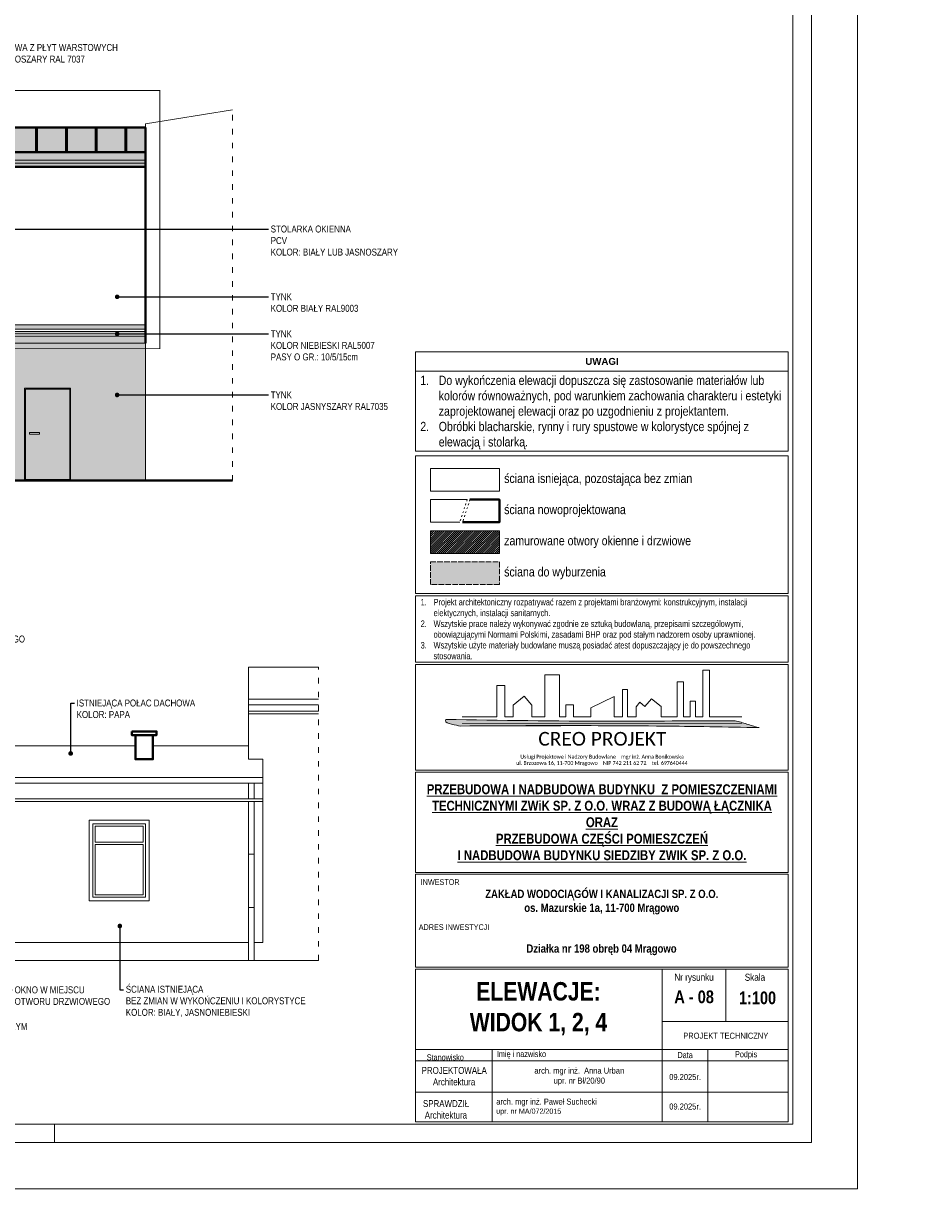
# Model space of a CAD drawing. Header units: millimetres. Extents: x 31175 to 52214, y -18116 to -5516.
# Tile 153 of 155: x 47187 to 49149, y -9716 to -7191. Entities that reach past the tile are written whole.
import ezdxf
from ezdxf import colors
from ezdxf.entities.mleader import LeaderData, LeaderLine
from ezdxf.math import Vec2, Vec3

# ---------------------------------------------------------------- set-up
doc = ezdxf.new("R2010")
doc.units = ezdxf.units.MM
for name, pattern in [('3', [1, 0.5, -0.5]), ('ACAD_ISO02W100', [15, 12, -3]), ('ACAD_ISO03W100', [30, 12, -18])]:
    doc.linetypes.add(name, pattern=pattern)
for name, color, linetype, lineweight in [('A-opis', 130, 'Continuous', 9), ('A_SCIANA_ISTN', 253, 'Continuous', 25), ('A_SCINAN_PROJ_DZIALOWA', 5, 'Continuous', 30), ('elewacja C', 253, 'Continuous', 0), ('ELEWACJA_ISTNIEJACA', 253, 'Continuous', 13), ('elewacja_kolor', 253, 'Continuous', 0), ('ELEWACJA_PROJ_CIENKA', 140, 'Continuous', 18), ('ELEWACJA_PROJ_GRUBA', 4, 'Continuous', 40)]:
    doc.layers.add(name, color=color, linetype=linetype, lineweight=lineweight)
doc.layers.add('A_SCIANA DO WYBURZENIA', color=7, linetype='ACAD_ISO02W100', lineweight=18, true_color=0xf7833b)
doc.layers.add('r-ramka', color=7, linetype='Continuous', lineweight=0, true_color=0x727169)
doc.styles.get("Standard").update_dxf_attribs({"font": 'ARIALN.TTF'})
doc.styles.add('wymiar', font='ARIALN.TTF')

# ---------------------------------------------------------------- blocks, each defined once
blk = doc.blocks.new('LOGO')
at = {"layer": 'elewacja C'}
h = blk.add_hatch(color=30, dxfattribs=at)
h.dxf.hatch_style = 1
edge = h.paths.add_edge_path()
edge.add_spline(control_points=[(11534.1, 18108), (11532.4, 18108), (11289.1, 18108), (10726.7, 18100.5), (10166.1, 18110.3), (9846.9, 18115.9)], knot_values=[0, 0, 0, 0, 5.133754, 729.732593, 1687.267838, 1687.267838, 1687.267838, 1687.267838], degree=3, periodic=0)
edge.add_spline(control_points=[(9846.9, 18115.9), (9846.1, 18113.8), (9840.3, 18098.6), (9889.5, 18084.9), (9916.9, 18079.7), (9932.8, 18076.7)], knot_values=[0, 0, 0, 0, 6.318514, 46.500226, 101.574566, 101.574566, 101.574566, 101.574566], degree=3, periodic=0)
edge.add_spline(control_points=[(9932.8, 18076.7), (10322, 18078.7), (10902.2, 18081.7), (11482.3, 18071.2), (11673.1, 18067.7)], knot_values=[0, 0, 0, 0, 1167.750225, 1740.44888, 1740.44888, 1740.44888, 1740.44888], degree=3, periodic=0)
edge.add_spline(control_points=[(11673.1, 18067.7), (11671.6, 18068.1), (11647.3, 18072.9), (11601.8, 18089.6), (11556.8, 18101.9), (11534.1, 18108)], knot_values=[0, 0, 0, 0, 4.823923, 74.316576, 144.781951, 144.781951, 144.781951, 144.781951], degree=3, periodic=0)
at = {"layer": 'elewacja C', "color": 7}
blk.add_lwpolyline([(9941.5, 18131.4), (10143.1, 18131.4), (10143.1, 18312.9), (10190.9, 18312.9), (10190.9, 18131.4), (10239.4, 18131.4), (10239.4, 18198.3), (10302.6, 18251), (10348.8, 18198.8), (10348.8, 18131.4), (10424.9, 18131.4), (10424.9, 18376.1), (10509.3, 18376.1), (10509.3, 18131.4), (10545.8, 18131.4), (10545.8, 18200.4), (10590.6, 18200.4), (10590.6, 18131.4), (10691.4, 18131.4), (10691.4, 18183.5), (10828.6, 18248.8), (10828.6, 18131.4), (10877.8, 18131.4), (10877.8, 18290.5), (10905.9, 18290.5), (10905.9, 18131.4), (10957, 18131.4), (10957, 18188.2), (10978.7, 18215.2), (11007.9, 18191.3), (11045.2, 18236), (11102.5, 18189.8), (11102.5, 18131.4), (11195, 18131.4), (11195, 18333.8), (11231.7, 18333.8), (11231.7, 18131.4), (11270.7, 18131.4), (11270.7, 18222.8), (11301.7, 18222.8), (11301.7, 18131.4), (11344.5, 18131.4), (11344.5, 18403.2), (11383.5, 18403.2), (11383.5, 18131.4), (11573.1, 18131.4)], dxfattribs=at)
at = {"layer": 'elewacja C', "color": 250, "const_width": 4}
blk.add_lwpolyline([(9941.5, 18091.9), (11574.1, 18091.9)], dxfattribs=at)
at = {"layer": 'elewacja C', "color": 30}
blk.add_arc((10503.6, -40448.4), 58527.8, 88.854996, 90.558825, dxfattribs=at)
for points in [[(9932.8, 18076.7), (9878.9, 18088.3), (9845.1, 18109.9), (9846.9, 18115.9)], [(9846.9, 18115.9), (10804.4, 18104.8), (11529, 18108), (11534.1, 18108)], [(11673.1, 18067.7), (11100.5, 18076.7), (9932.8, 18076.7)], [(11534.1, 18108), (11601.8, 18088.5), (11668.4, 18068.7), (11673.1, 18067.7)]]:
    blk.add_spline(points, degree=3, dxfattribs=at)
at = {"layer": 'elewacja C', "color": 7, "insert": (9846.9, 18042.5), "char_height": 20, "attachment_point": 1}
blk.add_mtext_dynamic_manual_height_columns('\\pi539.21;{\\fCalibri|b0|i0|c0|p34;\\H4x;CREO PROJEKT\\H1.25x;\\P\\pi434.09;\\H0.22x;Usługi Projektowe i Nadzory Budowlane    mgr inż. Anna Bonikowska\\P\\pi409.92;ul. Brzozowa 16, 11-700 Mrągowo    NIP 742 211 62 72    tel. 69764044\\fArial|b0|i0|c238|p34;4}', width=1826.244, gutter_width=12.5, heights=[0], dxfattribs=at)
blk = doc.blocks.new('_Dot')
at = {"color": 0, "linetype": 'ByBlock', "lineweight": -2}
blk.add_line((-0.5, 0), (-1, 0), dxfattribs=at)
at = {"color": 0, "linetype": 'ByBlock', "const_width": 0.5}
blk.add_lwpolyline([(-0.25, 0, 1), (0.25, 0, 1)], format="xyb", close=True, dxfattribs=at)

msp = doc.modelspace()

# ---------------------------------------------------------------- hatches: boundary and pattern name
at = {"layer": 'A_SCIANA DO WYBURZENIA', "transparency": 33554687}
h = msp.add_hatch(dxfattribs=at)
h.set_pattern_fill('DOTS', color=256, scale=0.75)
h.set_pattern_definition([(0, (27569.9325, -7483.983), (0.5953125, 1.190625), [0, -1.190625])])
h.paths.add_polyline_path([(48219.1, -8357.8), (48069.5, -8357.8), (48069.5, -8407.2), (48219.1, -8407.2)])
at = {"layer": 'A_SCIANA_ISTN', "lineweight": 9, "transparency": 33554610}
h = msp.add_hatch(dxfattribs=at)
h.set_pattern_fill('JIS_RC_15', color=256, scale=4.3, angle=45)
h.paths.add_polyline_path([(47451.9, -7416.9), (45790.9, -7416.9), (45790.9, -7442.1), (45785.9, -7442.1), (45785.9, -7470.7), (47451.9, -7470.7)])
h.paths.add_polyline_path([(47030.9, -7438.1, -1), (47030.9, -7443.1, -1)], flags=16)
at = {"layer": 'A_SCINAN_PROJ_DZIALOWA', "lineweight": 9}
h = msp.add_hatch(dxfattribs=at)
h.set_pattern_fill('ANSI31', color=256)
h.set_pattern_definition([(45, (5940, -1288.317), (-2.24506403, 2.24506403), [])])
h.paths.add_polyline_path([(48219.1, -8290.3), (48069.5, -8290.3), (48069.5, -8339.7), (48219.1, -8339.7)])
at = {"layer": 'ELEWACJA_ISTNIEJACA', "lineweight": 9, "true_color": 0x999999, "transparency": 33554534}
h = msp.add_hatch(color=253, dxfattribs=at)
h.dxf.hatch_style = 1
h.paths.add_polyline_path([(47451.9, -7884.1), (45731.9, -7884.1), (45731.9, -8181.8), (45799.9, -8181.8), (45799.9, -7951.7), (45949.9, -7951.7), (45949.9, -8181.8), (46301.9, -8181.8), (46301.9, -7949.7), (46465.9, -7949.7), (46465.9, -8181.8), (46686.9, -8181.8), (46686.9, -7951.7), (46944.9, -7951.7), (46944.9, -8181.8), (47189.9, -8181.8), (47189.9, -7981.7), (47289.9, -7981.7), (47289.9, -8181.8), (47451.9, -8181.8)])
h.paths.add_polyline_path([(46203.9, -7951.7), (46263.9, -7951.7), (46263.9, -8005.2), (46203.9, -8005.2)], flags=16)
h.paths.add_polyline_path([(46205.9, -7953.7), (46261.9, -7953.7), (46261.9, -8003.2), (46205.9, -8003.2)], flags=0)
h.paths.add_polyline_path([(46213.9, -7961.7), (46253.9, -7961.7), (46253.9, -7995.2), (46213.9, -7995.2)], flags=0)
h.paths.add_polyline_path([(46503.9, -7951.7), (46563.9, -7951.7), (46563.9, -8005.2), (46503.9, -8005.2)], flags=16)
h.paths.add_polyline_path([(46505.9, -7953.7), (46561.9, -7953.7), (46561.9, -8003.2), (46505.9, -8003.2)], flags=0)
h.paths.add_polyline_path([(46513.9, -7961.7), (46553.9, -7961.7), (46553.9, -7995.2), (46513.9, -7995.2)], flags=0)
h.paths.add_polyline_path([(47014.9, -7951.7), (47132.9, -7951.7), (47132.9, -8098.6), (47014.9, -8098.6)], flags=16)
h.paths.add_polyline_path([(47016.9, -7953.7), (47130.9, -7953.7), (47130.9, -8096.6), (47016.9, -8096.6)], flags=0)
h.paths.add_polyline_path([(47024.9, -7961.7), (47122.9, -7961.7), (47122.9, -8088.6), (47024.9, -8088.6)], flags=0)
at = {"layer": 'elewacja_kolor', "true_color": 0x575757, "transparency": 33554585}
h = msp.add_hatch(color=251, dxfattribs=at)
h.dxf.hatch_style = 1
h.paths.add_polyline_path([(47451.9, -7470.7), (47451.9, -7416.9), (45790.9, -7416.9), (45790.9, -7442.1), (45785.9, -7442.1), (45785.9, -7470.7)])
h = msp.add_hatch(color=251, dxfattribs=at)
h.dxf.hatch_style = 1
h.paths.add_polyline_path([(47451.9, -7501.8), (47451.9, -7470.7), (45785.9, -7470.7), (45785.9, -7501.8)])
at = {"layer": 'elewacja_kolor', "lineweight": 9, "transparency": 33554572}
h = msp.add_hatch(color=144, dxfattribs=at)
h.dxf.hatch_style = 1
h.paths.add_polyline_path([(47451.9, -7844.1), (45731.9, -7844.1), (45731.9, -7854.1), (47451.9, -7854.1)])
h = msp.add_hatch(color=144, dxfattribs=at)
h.dxf.hatch_style = 1
h.paths.add_polyline_path([(47451.9, -7859.1), (45731.9, -7859.1), (45731.9, -7864.1), (47451.9, -7864.1)])
h = msp.add_hatch(color=144, dxfattribs=at)
h.dxf.hatch_style = 1
h.paths.add_polyline_path([(47451.9, -7869.1), (45731.9, -7869.1), (45731.9, -7884.1), (47451.9, -7884.1)])
at = {"layer": 'elewacja_kolor', "lineweight": 9, "true_color": 0x292929, "transparency": 33554559}
h = msp.add_hatch(color=250, dxfattribs=at)
h.dxf.hatch_style = 1
h.paths.add_polyline_path([(47287.9, -7983.7), (47191.9, -7983.7), (47191.9, -8179.8), (47287.9, -8179.8)])
h.paths.add_polyline_path([(47222.5, -8077.5), (47222.5, -8081.6), (47200.7, -8081.6), (47200.7, -8077.5)], flags=16)

# ---------------------------------------------------------------- linework, layer by layer
at = {"layer": 'A-opis', "linetype": '3', "ltscale": 30, "const_width": 2}
msp.add_lwpolyline([(47483.1, -7336.8), (47483.1, -7896), (45125.2, -7896), (45125.2, -7802.1), (44460.3, -7802.1), (44460.3, -7336.8), (47483.1, -7336.8)], dxfattribs=at)
at = {"layer": 'A-opis', "linetype": 'ACAD_ISO03W100', "ltscale": 0.3}
for points in [[(48149.3, -8222.8), (48133.3, -8272.2)], [(48155.3, -8222.8), (48139.3, -8272.2)]]:
    msp.add_lwpolyline(points, dxfattribs=at)
at = {"layer": 'A_SCIANA DO WYBURZENIA'}
msp.add_lwpolyline([(48069.5, -8357.8), (48219.1, -8357.8), (48219.1, -8407.2), (48069.5, -8407.2)], close=True, dxfattribs=at)
at = {"layer": 'A_SCINAN_PROJ_DZIALOWA', "lineweight": 9}
msp.add_lwpolyline([(48069.5, -8290.3), (48219.1, -8290.3), (48219.1, -8339.7), (48069.5, -8339.7)], close=True, dxfattribs=at)
at = {"layer": 'ELEWACJA_ISTNIEJACA'}
for p, q in [((47675.2, -8586.3), (47675.2, -8785.3)), ((47827, -8586.3), (47675.2, -8586.3)), ((47827, -8655.3), (47675.2, -8655.3)), ((47827, -8667.3), (47675.2, -8667.3)), ((47827, -8681.3), (47675.2, -8681.3)), ((47827, -8687.3), (47675.2, -8687.3)), ((47048.2, -8756.3), (47430.2, -8756.3)), ((47468.2, -8756.3), (47675.2, -8756.3)), ((47675.2, -8785.3), (47706.2, -8785.3)), ((47706.2, -8785.3), (47706.2, -9182.3)), ((47048.2, -8825.3), (47706.2, -8825.3)), ((47048.2, -8837.3), (47706.2, -8837.3)), ((47675.2, -8837.3), (47675.2, -8871.3)), ((47687.7, -8837.3), (47687.7, -8871.3)), ((47048.2, -8871.3), (47706.2, -8871.3)), ((47048.2, -8877.3), (47706.2, -8877.3)), ((47675.2, -8877.3), (47675.2, -9221.3)), ((47687.7, -8877.3), (47687.7, -9221.3)), ((47330.2, -8917.3), (47330.2, -9092.3)), ((47330.2, -8917.3), (47460.2, -8917.3)), ((47338.2, -8925.3), (47452.2, -8925.3)), ((47338.2, -8925.3), (47338.2, -9084.3)), ((47343.2, -8930.3), (47447.2, -8930.3)), ((47343.2, -8930.3), (47343.2, -8965)), ((47447.2, -8930.3), (47447.2, -8965)), ((47452.2, -8925.3), (47452.2, -9084.3)), ((47460.2, -8917.3), (47460.2, -9092.3)), ((47447.2, -8965), (47343.2, -8965)), ((47447.2, -8970), (47343.2, -8970)), ((47343.2, -8970), (47343.2, -9079.3)), ((47447.2, -8970), (47447.2, -9079.3)), ((47675.2, -8991.3), (47687.7, -8991.3)), ((47338.2, -9084.3), (47452.2, -9084.3)), ((47343.2, -9079.3), (47447.2, -9079.3)), ((47330.2, -9092.3), (47460.2, -9092.3)), ((47675.2, -9106.3), (47687.7, -9106.3)), ((47105.9, -9182.3), (47675.2, -9182.3)), ((47687.7, -9182.3), (47706.2, -9182.3)), ((43760.1, -9221.3), (47827, -9221.3))]:
    msp.add_line(p, q, dxfattribs=at)
for points in [[(47451.9, -7549.2), (47451.9, -7409), (47640.9, -7378.3)], [(47451.9, -7549.2), (47451.9, -8181.8)]]:
    msp.add_lwpolyline(points, dxfattribs=at)
at = {"layer": 'ELEWACJA_ISTNIEJACA', "linetype": 'ACAD_ISO03W100'}
for points in [[(47640.9, -8181.8), (47640.9, -7378.3)], [(45731.9, -7884.1), (47451.9, -7884.1)], [(47827, -9221.3), (47827, -8586.3)]]:
    msp.add_lwpolyline(points, dxfattribs=at)
at = {"layer": 'ELEWACJA_ISTNIEJACA', "lineweight": 9}
for points in [[(45731.9, -7844.1), (47451.9, -7844.1)], [(45731.9, -7854.1), (47451.9, -7854.1)], [(45731.9, -7859.1), (47451.9, -7859.1)], [(45731.9, -7864.1), (47451.9, -7864.1)], [(45731.9, -7869.1), (47451.9, -7869.1)], [(45731.9, -7884.1), (47451.9, -7884.1)]]:
    msp.add_lwpolyline(points, dxfattribs=at)
at = {"layer": 'ELEWACJA_ISTNIEJACA'}
for points in [[(47189.9, -8181.8), (47289.9, -8181.8), (47289.9, -7981.7), (47189.9, -7981.7)], [(47191.9, -8179.8), (47287.9, -8179.8), (47287.9, -7983.7), (47191.9, -7983.7)], [(47200.7, -8077.5), (47222.5, -8077.5), (47222.5, -8081.6), (47200.7, -8081.6)], [(48069.5, -8155.3), (48219.1, -8155.3), (48219.1, -8204.7), (48069.5, -8204.7)]]:
    msp.add_lwpolyline(points, close=True, dxfattribs=at)
at = {"layer": 'ELEWACJA_ISTNIEJACA', "const_width": 5}
msp.add_lwpolyline([(47640.9, -8181.8), (45731.9, -8181.8), (45328.2, -8159.3), (45131.6, -8159.3), (43664.9, -8158.3)], dxfattribs=at)
at = {"layer": 'ELEWACJA_PROJ_CIENKA'}
for points in [[(45785.9, -7487.5), (47451.9, -7487.5)], [(45785.9, -7494.4), (47451.9, -7494.4)], [(48133.3, -8272.2), (48069.5, -8272.2), (48069.5, -8222.8), (48149.3, -8222.8)]]:
    msp.add_lwpolyline(points, dxfattribs=at)
at = {"layer": 'ELEWACJA_PROJ_GRUBA'}
for points in [[(45790.9, -7416.9), (47451.9, -7416.9)], [(47451.9, -7884.1), (47451.9, -7416.9)], [(45785.9, -7470.7), (47451.9, -7470.7)], [(45785.9, -7501.8), (47451.9, -7501.8)], [(48155.3, -8222.8), (48219.1, -8222.8), (48219.1, -8272.2), (48139.3, -8272.2)]]:
    msp.add_lwpolyline(points, dxfattribs=at)
for points in [[(47422.2, -8725), (47476.2, -8725), (47476.2, -8733), (47422.2, -8733)], [(47430.2, -8733), (47468.2, -8733), (47468.2, -8785.3), (47430.2, -8785.3)]]:
    msp.add_lwpolyline(points, close=True, dxfattribs=at)
at = {"layer": 'r-ramka'}
for p, q in [((48572.1, -9570.7), (48572.1, -9240)), ((48572.1, -9570.7), (48572.1, -9240)), ((48709.6, -9353.5), (48709.6, -9240)), ((48572.1, -9275.8), (48572.1, -9570.7)), ((48572.1, -9353.5), (48845.1, -9353.5)), ((48037.6, -9414), (48845.1, -9414)), ((48203.3, -9570.7), (48203.3, -9414)), ((48203.3, -9570.7), (48203.3, -9414)), ((48572.1, -9414), (48572.1, -9570.7)), ((48670.9, -9570.7), (48670.9, -9414)), ((48670.9, -9570.7), (48670.9, -9414)), ((48037.6, -9438.7), (48845.1, -9438.7)), ((48037.6, -9438.7), (48845.1, -9438.7)), ((48037.6, -9438.7), (48845.1, -9438.7)), ((48037.6, -9506.7), (48845.1, -9506.7)), ((48037.6, -9506.7), (48845.1, -9506.7)), ((48037.6, -9506.7), (48845.1, -9506.7)), ((48037.6, -9506.7), (48845.1, -9506.7)), ((48037.6, -9570.7), (48845.1, -9570.7)), ((48037.6, -9570.7), (48845.1, -9570.7)), ((48037.6, -9570.7), (48845.1, -9570.7)), ((48037.6, -9570.7), (48845.1, -9570.7))]:
    msp.add_line(p, q, dxfattribs=at)
for points in [[(48995.1, -5515.7), (43055.1, -5515.7), (43055.1, -9715.7), (48995.1, -9715.7), (48995.1, -5515.7)], [(47255.1, -9615.7), (47255.1, -9575.7)]]:
    msp.add_lwpolyline(points, dxfattribs=at)
for points in [[(48895.1, -5615.7), (48895.1, -9615.7), (43273.9, -9615.7), (43273.9, -5615.7)], [(48855.1, -5655.7), (48855.1, -9575.7), (43313.9, -9575.7), (43313.9, -5655.7)], [(48037.6, -7902.9), (48845.1, -7902.9), (48845.1, -8117.9), (48037.6, -8117.9)], [(48037.6, -7902.9), (48845.1, -7902.9), (48845.1, -7944.6), (48037.6, -7944.6)], [(48037.6, -8128.1), (48845.1, -8128.1), (48845.1, -8426.6), (48037.6, -8426.6)], [(48037.6, -8431.6), (48845.1, -8431.6), (48845.1, -8575.2), (48037.6, -8575.2)], [(48037.6, -8580.2), (48845.1, -8580.2), (48845.1, -8809.3), (48037.6, -8809.3)], [(48037.6, -8813.3), (48845.1, -8813.3), (48845.1, -9030.7), (48037.6, -9030.7)], [(48037.6, -9034.7), (48845.1, -9034.7), (48845.1, -9236), (48037.6, -9236)], [(48037.6, -9240), (48845.1, -9240), (48845.1, -9570.7), (48037.6, -9570.7)]]:
    msp.add_lwpolyline(points, close=True, dxfattribs=at)

# ---------------------------------------------------------------- block references
at = {"layer": 'r-ramka', "color": 30, "xscale": 0.3716075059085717, "yscale": 0.3716075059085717, "zscale": 0.3716075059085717}
msp.add_blockref('LOGO', (44443.9, -15431), dxfattribs=at)

# ---------------------------------------------------------------- texts
at = {"layer": 'A-opis'}
for s, width, gutter_width, insert, char_height, attachment_point in [('{\\fArial|b1|i0|c238|p34;UWAGI}', 494.295, 12.5, (48441.3, -7923.7), 15, 5), ('\\pi-40,l40,t40,60;1.^IDo wykończenia elewacji dopuszcza się zastosowanie materiałów lub \\P\\pi0,t60;kolorów równoważnych, pod warunkiem zachowania charakteru i estetyki \\Pzaprojektowanej elewacji oraz po uzgodnieniu z projektantem.\\P\\pi-40,t40,60;2.^IObróbki blacharskie, rynny i rury spustowe w kolorystyce spójnej z \\P\\pi0,t60;elewacją i stolarką.', 792.829, 60, (48047.6, -7954.6), 20, 1)]:
    msp.add_mtext_dynamic_manual_height_columns(s, width=width, gutter_width=gutter_width, heights=[0], dxfattribs=dict(at, insert=insert, char_height=char_height, attachment_point=attachment_point))
at = {"layer": 'r-ramka', "char_height": 20, "attachment_point": 4, "style": 'wymiar'}
for s, width, insert in [('ściana isniejąca, pozostająca bez zmian', 461.455, (48229.4, -8180)), ('ściana nowoprojektowana ', 455.43, (48229.4, -8247.5)), ('zamurowane otwory okienne i drzwiowe', 560.11, (48229.4, -8315)), ('ściana do wyburzenia', 356.775, (48229.4, -8382.5))]:
    msp.add_mtext_dynamic_manual_height_columns(s, width=width, gutter_width=12.5, heights=[0], dxfattribs=dict(at, insert=insert))
at = {"layer": 'r-ramka'}
for s, width, gutter_width, heights, insert, char_height, attachment_point in [('\\pi-28,l28,t28,42;1.^IProjekt architektoniczny rozpatrywać razem z projektami branżowymi: konstrukcyjnym, instalacji \\P\\pi0,t42;elektycznych, instalacji sanitarnych.\\P\\pi-28,t28,42;2.^IWszytskie prace należy wykonywać zgodnie ze sztuką budowlaną, przepisami szczególowymi, \\P\\pi0,t42;obowiązującymi Normami Polskimi, zasadami BHP oraz pod stałym nadzorem osoby uprawnionej.\\P\\pi-28,t28,42;3.^IWszytskie użyte materiały budowlane muszą posiadać atest dopuszczający je do powszechnego \\P\\pi0,t42;stosowania.', 796.702, 12.5, [0], (48048.4, -8438.1), 14, 1), ('{\\fArial Narrow|b1|i0|c238|p34;\\H1.4286x;\\LPRZEBUDOWA I NADBUDOWA BUDYNKU  Z POMIESZCZENIAMI TECHNICZNYMI ZWiK SP. Z O.O. WRAZ Z BUDOWĄ ŁĄCZNIKA\\PORAZ\\PPRZEBUDOWA CZĘŚCI POMIESZCZEŃ\\PI NADBUDOWA BUDYNKU SIEDZIBY ZWIK SP. Z O.O.}', 808.87, 1145, [688], (48441.3, -8922), 15, 5), ('INWESTOR', 203.028, 12.5, [0], (48048.5, -9045.2), 12.5, 1), ('ADRES INWESTYCJI', 203.028, 12.5, [0], (48044.3, -9142.8), 12.5, 1)]:
    msp.add_mtext_dynamic_manual_height_columns(s, width=width, gutter_width=gutter_width, heights=heights, dxfattribs=dict(at, insert=insert, char_height=char_height, attachment_point=attachment_point))
for s, insert, char_height, width, attachment_point in [('\\pt133.95;{\\fArial Narrow|b1|i0|c238|p34;ZAKŁAD WODOCIĄGÓW I KANALIZACJI SP. Z O.O.\\Pos. Mazurskie 1a, 11-700 Mrągowo}', (48440.9, -9094.9), 18, 811.434, 5), ('{\\fArial Narrow|b1|i0|c238|p34;Działka nr 198 obręb 04 Mrągowo}', (48440.3, -9198.2), 18, 811.434, 5), ('Nr rysunku', (48640.9, -9259.9), 15.4, 137.5, 5), ('Skala', (48750.8, -9250), 15.4, 66.565, 1), ('{\\fArial Narrow|b1|i0|c238|p34;\\H1.3333x;ELEWACJE:\\PWIDOK 1, 2, 4}', (48303.8, -9326), 30, 536.569, 5), ('{\\fArial Narrow|b1|i0|c238|p34;A - 08}', (48641, -9300.3), 27.5, 137.755, 5), ('{\\fArial Narrow|b1|i0|c238|p34;1:100}', (48778.4, -9302.5), 27.5, 137.5, 5), ('PROJEKT TECHNICZNY', (48709.6, -9384.5), 13, 274.999, 5), ('Stanowisko', (48101.8, -9431.3), 13.2, 167.765, 5), ('{\\fArial|b0|i0|c238|p34;  }Imię i nazwisko', (48203.3, -9426), 13.2, 161.994, 4), ('Data', (48621.5, -9426.4), 13.2, 98.775, 5), ('Podpis', (48753.7, -9426.4), 13.2, 186.844, 5), ('\\pi12.866;PROJEKTOWAŁA\\P\\pi37.417;Architektura', (48037.6, -9472.1), 15, 165.765, 4), ('09.2025r.', (48621.5, -9473.8), 13, 98.775, 5), ('\\pi33.473;SPRAWDZIŁ\\P\\pi37.417;Architektura', (48019.9, -9544), 15, 165.765, 4), ('09.2025r.', (48621.5, -9537.8), 13, 98.775, 5)]:
    msp.add_mtext(s, dxfattribs=dict(at, insert=insert, char_height=char_height, width=width, attachment_point=attachment_point))
at = {"layer": 'r-ramka', "char_height": 13, "width": 368.804, "style": 'wymiar'}
for s, insert, attachment_point in [('  arch. mgr inż.  Anna Urban\\P  upr. nr Bł/20/90', (48387.7, -9472.7), 5), ('  arch. mgr inż. Paweł Suchecki\\P\\pt182;  {\\H0.86667x;upr. nr MA/072/2015}', (48203.3, -9538.7), 4)]:
    msp.add_mtext(s, dxfattribs=dict(at, insert=insert, attachment_point=attachment_point))

# ---------------------------------------------------------------- leaders
at = {"layer": 'A-opis'}
ml = msp.add_multileader_mtext('Standard', dxfattribs=at)
ml.set_content('POŁAĆ DACHOWA Z PŁYT WARSTOWYCH\\PKOLOR: CIEMNOSZARY RAL 7037', color=256)
ml.set_leader_properties()
ml.set_arrow_properties(name='DOT')
ml.build(insert=Vec2(0, 0))
ml.multileader.update_dxf_attribs({"arrow_head_size": 10})
ctx = ml.context
ctx.base_point, ctx.char_height, ctx.arrow_head_size, ctx.landing_gap_size, ctx.plane_origin = Vec3(47038.9, -7243.9), 15, 10, 5, Vec3(47030.9, -7330.6)
notes = []
notes.append((ctx, [(0, (1, 1, 0), (47030.9, -7243.9), (1, 0), 8, [(0, [(47030.9, -7440.6)], 0, [])])]))
ctx.mtext.insert, ctx.mtext.flow_direction = Vec3(47043.9, -7236.2), 5
ml = msp.add_multileader_mtext('Standard', dxfattribs=at)
ml.set_content('STOLARKA OKIENNA \\PPCV\\PKOLOR: BIAŁY LUB JASNOSZARY', color=256)
ml.set_leader_properties()
ml.set_arrow_properties(name='DOT')
ml.build(insert=Vec2(0, 0))
ml.multileader.update_dxf_attribs({"arrow_head_size": 10})
ctx = ml.context
ctx.base_point, ctx.char_height, ctx.arrow_head_size, ctx.landing_gap_size, ctx.plane_origin = Vec3(47718.5, -7636.9), 15, 10, 5, Vec3(47710.5, -7561.3)
notes.append((ctx, [(0, (1, 1, 0), (47710.5, -7636.9), (1, 0), 8, [(0, [(46886.4, -7636.9)], 0, [])])]))
ctx.mtext.insert, ctx.mtext.flow_direction = Vec3(47723.5, -7629.3), 5
ml = msp.add_multileader_mtext('Standard', dxfattribs=at)
ml.set_content('TYNK\\PKOLOR BIAŁY RAL9003', color=256)
ml.set_leader_properties()
ml.set_arrow_properties(name='DOT')
ml.build(insert=Vec2(0, 0))
ml.multileader.update_dxf_attribs({"arrow_head_size": 10})
ctx = ml.context
ctx.base_point, ctx.char_height, ctx.arrow_head_size, ctx.landing_gap_size, ctx.plane_origin = Vec3(47718.5, -7783.7), 15, 10, 5, Vec3(47390.7, -7783.7)
notes.append((ctx, [(0, (1, 1, 0), (47581.1, -7783.7), (1, 0), 137.4, [(0, [(47390.7, -7783.7)], 0, [])])]))
ctx.mtext.insert, ctx.mtext.flow_direction = Vec3(47723.5, -7776.1), 5
ml = msp.add_multileader_mtext('Standard', dxfattribs=at)
ml.set_content('TYNK\\PKOLOR NIEBIESKI RAL5007\\PPASY O GR.: 10/5/15cm ', color=256)
ml.set_leader_properties()
ml.set_arrow_properties(name='DOT')
ml.build(insert=Vec2(0, 0))
ml.multileader.update_dxf_attribs({"arrow_head_size": 10})
ctx = ml.context
ctx.base_point, ctx.char_height, ctx.arrow_head_size, ctx.landing_gap_size, ctx.plane_origin = Vec3(47718.5, -7864.1), 15, 10, 5, Vec3(47443.8, -7864.1)
notes.append((ctx, [(0, (1, 1, 0), (47634.3, -7864.1), (1, 0), 84.3, [(0, [(47390.7, -7864.1)], 0, [])])]))
ctx.mtext.insert, ctx.mtext.flow_direction = Vec3(47723.5, -7856.4), 5
ml = msp.add_multileader_mtext('Standard', dxfattribs=at)
ml.set_content('TYNK\\PKOLOR JASNYSZARY RAL7035 ', color=256)
ml.set_leader_properties()
ml.set_arrow_properties(name='DOT')
ml.build(insert=Vec2(0, 0))
ml.multileader.update_dxf_attribs({"arrow_head_size": 10})
ctx = ml.context
ctx.base_point, ctx.char_height, ctx.arrow_head_size, ctx.landing_gap_size, ctx.plane_origin = Vec3(47718.5, -7996.3), 15, 10, 5, Vec3(47390.7, -7996.3)
notes.append((ctx, [(0, (1, 1, 0), (47581.1, -7996.3), (1, 0), 137.4, [(0, [(47390.7, -7996.3)], 0, [])])]))
ctx.mtext.insert, ctx.mtext.flow_direction = Vec3(47723.5, -7988.7), 5
ml = msp.add_multileader_mtext('Standard', dxfattribs=at)
ml.set_content('ŁĄCZNIK\\PNADBUDOWA BUDYNKU BIUROWEGO', color=256)
ml.set_leader_properties()
ml.build(insert=Vec2(0, 0))
ml.multileader.update_dxf_attribs({"arrow_head_size": 10})
ctx = ml.context
ctx.base_point, ctx.char_height, ctx.arrow_head_size, ctx.plane_origin = Vec3(46873.1, -8500.1), 15, 10, Vec3(46865.1, -8580.8)
notes.append((ctx, [(0, (1, 1, 0), (46865.1, -8500.1), (1, 0), 8, [(0, [(46865.1, -8580.8)], 0, [])])]))
ctx.mtext.insert, ctx.mtext.flow_direction = Vec3(46875.1, -8492.5), 5
ml = msp.add_multileader_mtext('Standard', dxfattribs=at)
ml.set_content('ISTNIEJĄCA POŁAC DACHOWA \\PKOLOR: PAPA', color=256)
ml.set_leader_properties()
ml.set_arrow_properties(name='DOT')
ml.build(insert=Vec2(0, 0))
ml.multileader.update_dxf_attribs({"arrow_head_size": 10})
ctx = ml.context
ctx.base_point, ctx.char_height, ctx.arrow_head_size, ctx.landing_gap_size, ctx.plane_origin = Vec3(47298, -8663.7), 15, 10, 5, Vec3(47290, -8750.4)
notes.append((ctx, [(0, (1, 1, 0), (47290, -8663.7), (1, 0), 8, [(0, [(47290, -8772.9)], 0, [])])]))
ctx.mtext.insert, ctx.mtext.flow_direction = Vec3(47303, -8656.1), 5
ml = msp.add_multileader_mtext('Standard', dxfattribs=at)
ml.set_content('OKŁADZINA SŁUPA\\PNP. PŁYTY ROCKPANEL Grey Aluminium \\PKOLOR CIEMNOSZARY', color=256)
ml.set_leader_properties()
ml.set_arrow_properties(name='DOT')
ml.build(insert=Vec2(0, 0))
ml.multileader.update_dxf_attribs({"arrow_head_size": 10})
ctx = ml.context
ctx.base_point, ctx.char_height, ctx.arrow_head_size, ctx.landing_gap_size, ctx.plane_origin = Vec3(46824, -9416.6), 15, 10, 5, Vec3(46816, -9146.7)
notes.append((ctx, [(0, (1, 1, 0), (46816, -9416.6), (1, 0), 8, [(0, [(46816, -9146.7)], 0, [])])]))
ctx.mtext.insert, ctx.mtext.flow_direction = Vec3(46829, -9409), 5
ml = msp.add_multileader_mtext('Standard', dxfattribs=at)
ml.set_content('OKNO W MIEJSCU \\POTWORU DRZWIOWEGO', color=256)
ml.set_leader_properties()
ml.set_arrow_properties(name='DOT')
ml.build(insert=Vec2(0, 0))
ml.multileader.update_dxf_attribs({"arrow_head_size": 10})
ctx = ml.context
ctx.base_point, ctx.char_height, ctx.arrow_head_size, ctx.landing_gap_size, ctx.plane_origin = Vec3(47163.5, -9285.2), 15, 10, 5, Vec3(47155.5, -9146.7)
notes.append((ctx, [(0, (1, 1, 0), (47155.5, -9285.2), (1, 0), 8, [(0, [(47155.5, -9146.7)], 0, [])])]))
ctx.mtext.insert, ctx.mtext.flow_direction = Vec3(47168.5, -9277.5), 5
ml = msp.add_multileader_mtext('Standard', dxfattribs=at)
ml.set_content('ŚCIANA ISTNIEJĄCA\\PBEZ ZMIAN W WYKOŃCZENIU I KOLORYSTYCE \\PKOLOR: BIAŁY, JASNONIEBIESKI', color=256)
ml.set_leader_properties()
ml.set_arrow_properties(name='DOT')
ml.build(insert=Vec2(0, 0))
ml.multileader.update_dxf_attribs({"arrow_head_size": 10})
ctx = ml.context
ctx.base_point, ctx.char_height, ctx.arrow_head_size, ctx.landing_gap_size, ctx.plane_origin = Vec3(47404.5, -9285.2), 15, 10, 5, Vec3(47396.5, -9146.7)
notes.append((ctx, [(0, (1, 1, 0), (47396.5, -9285.2), (1, 0), 8, [(0, [(47396.5, -9146.7)], 0, [])])]))
ctx.mtext.insert, ctx.mtext.flow_direction = Vec3(47409.5, -9276.2), 5
ml = msp.add_multileader_mtext('Standard', dxfattribs=at)
ml.set_content('SCHODY ZEWNĘTRZNE\\PKOSTLA BETONOWA \\PLUB PŁYTY KAMIENNE \\PW KOLORZE CIEMNOSZARYM', color=256)
ml.set_leader_properties()
ml.set_arrow_properties(name='DOT')
ml.build(insert=Vec2(0, 0))
ml.multileader.update_dxf_attribs({"arrow_head_size": 10})
ctx = ml.context
ctx.base_point, ctx.char_height, ctx.arrow_head_size, ctx.landing_gap_size, ctx.plane_origin = Vec3(46943.2, -9289.3), 15, 10, 5, Vec3(46935.2, -9213.7)
notes.append((ctx, [(0, (1, 1, 0), (46935.2, -9289.3), (1, 0), 8, [(0, [(46935.2, -9213.7)], 0, [])])]))
ctx.mtext.insert, ctx.mtext.flow_direction = Vec3(46948.2, -9281.7), 5
for ctx, leaders in notes:
    for number, flags, end, landing, length, lines in leaders:
        leader = LeaderData()
        leader.index, (leader.has_last_leader_line, leader.has_dogleg_vector, leader.attachment_direction) = number, flags
        leader.last_leader_point, leader.dogleg_vector, leader.dogleg_length = Vec3(end), Vec3(landing), length
        for number, points, colour, breaks in lines:
            line = LeaderLine()
            line.index, line.vertices, line.color, line.breaks = number, Vec3.list(points), colors.encode_raw_color(colour), breaks
            leader.lines.append(line)
        ctx.leaders.append(leader)

doc.saveas('drawing.dxf')
